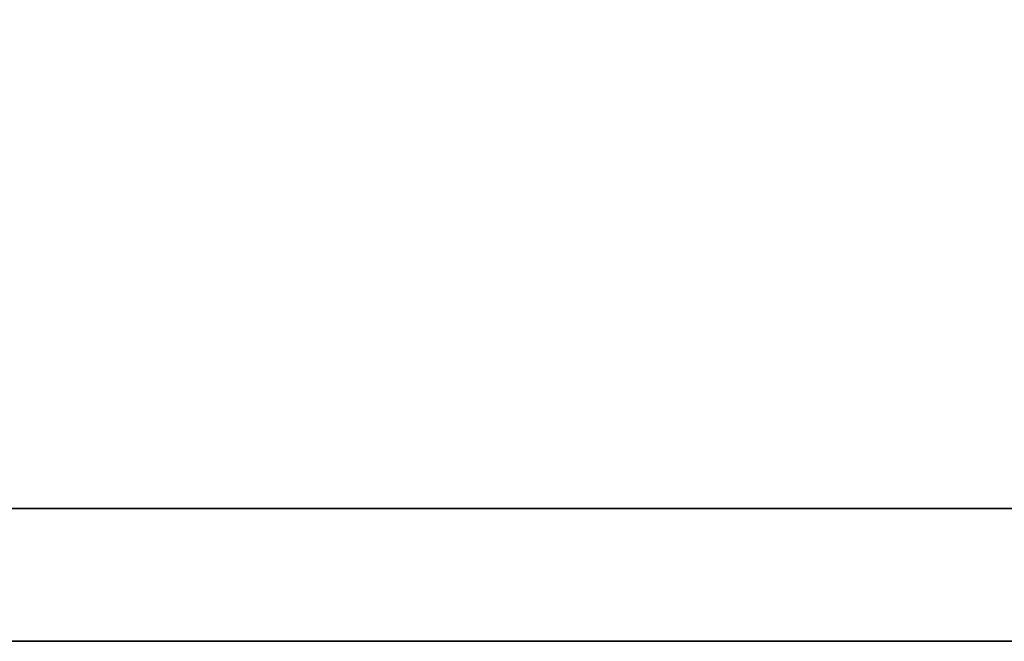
# Model space of a CAD drawing. Header units: millimetres. Extents: x 760 to 1019, y 225 to 309.
# Tile 41 of 56: x 961.319 to 961.971, y 247.705 to 248.117. Entities that reach past the tile are written whole.
import ezdxf

# ---------------------------------------------------------------- set-up
doc = ezdxf.new("R2010")
doc.units = ezdxf.units.MM
doc.header["$LTSCALE"] = 0.15
doc.layers.add('DIM', color=4, linetype='CONTINUOUS')
doc.layers.add('layer 1', color=7, linetype='CONTINUOUS')

# ---------------------------------------------------------------- blocks, each defined once
blk = doc.blocks.new('TBI MOTION logo(完整正式版)')
at = {"layer": 'layer 1', "color": 22, "lineweight": 35}
blk.add_open_spline([(75.90875, -9.47875), (75.90875, -9.47875), (75.90875, -12.28625), (75.90875, -12.28625), (75.90875, -12.28625), (75.90875, -12.28625), (75.90875, -12.47875), (75.90875, -12.47875), (75.90875, -12.47875), (75.90875, -12.47875), (75.71625, -12.47875), (75.71625, -12.47875), (75.71625, -12.47875), (75.71625, -12.47875), (-88.32875, -12.47875), (-88.32875, -12.47875), (-88.32875, -12.47875), (-88.32875, -12.47875), (-88.32875, -13.29375), (-88.32875, -13.29375), (-88.32875, -13.29375), (-88.32875, -13.29375), (82.89125, -13.29375), (82.89125, -13.29375), (82.89125, -13.29375), (82.89125, -13.29375), (75.90875, -9.47875), (75.90875, -9.47875)], degree=3, knots=[0, 0, 0, 0, 0.1428571, 0.1428571, 0.1428571, 0.1428572, 0.2857143, 0.2857143, 0.2857143, 0.2857143, 0.4285714, 0.4285714, 0.4285714, 0.4285714, 0.5714286, 0.5714286, 0.5714286, 0.5714286, 0.7142857, 0.7142857, 0.7142857, 0.7142857, 0.8571429, 0.8571429, 0.8571429, 0.8571429, 1, 1, 1, 1], dxfattribs=at)

msp = doc.modelspace()

# ---------------------------------------------------------------- block references
at = {"layer": 'DIM', "color": 0, "xscale": 0.1080406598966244, "yscale": 0.1080406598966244, "zscale": 0.1080406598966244}
msp.add_blockref('TBI MOTION logo(完整正式版)', (958.95936, 249.14137), dxfattribs=at)

doc.saveas('drawing.dxf')
